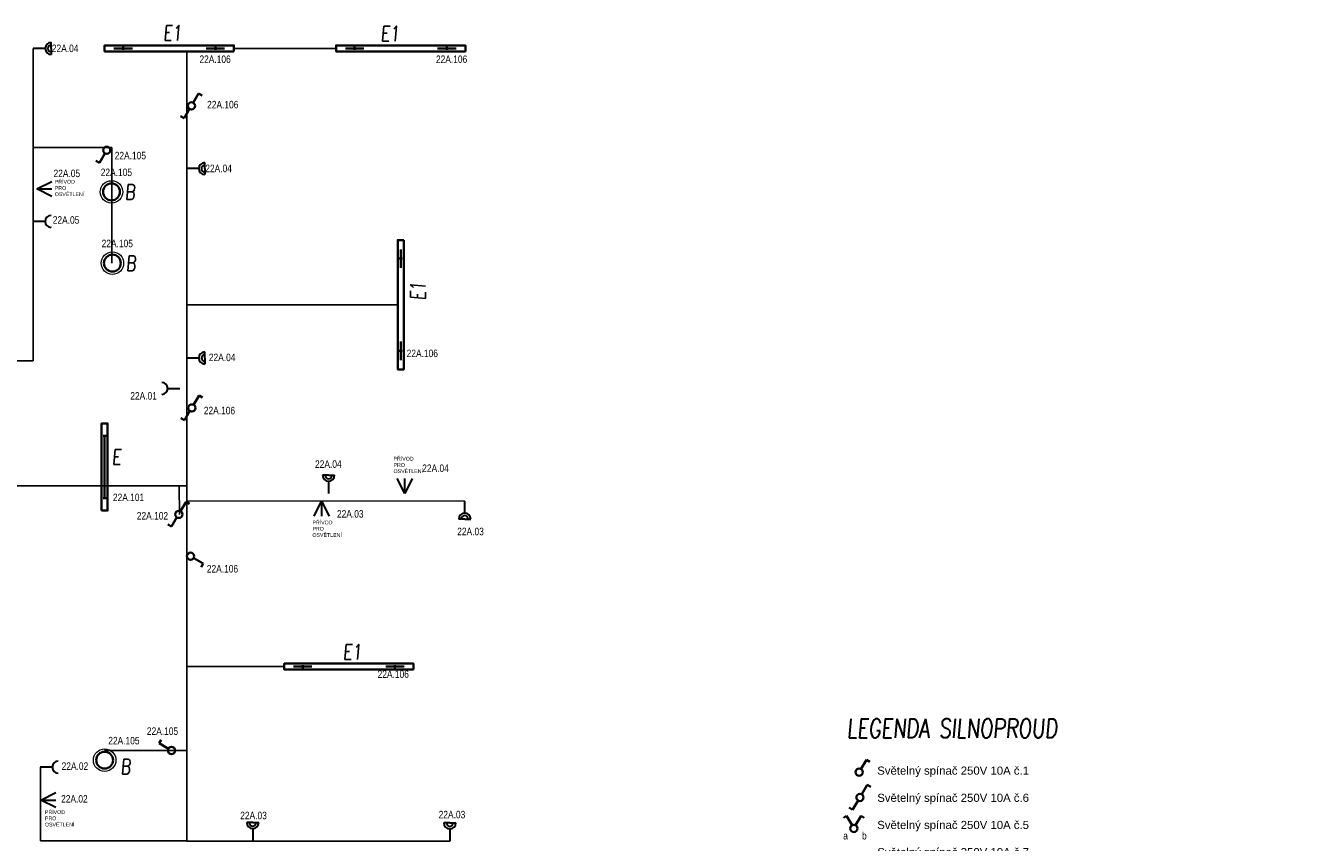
# Model space of a CAD drawing. Header units: millimetres. Extents: x 370888 to 505664, y 284292 to 447185.
# Tile 33 of 41: x 392727 to 409676, y 434984 to 445857. Entities that reach past the tile are written whole.
import ezdxf
from ezdxf.enums import TextEntityAlignment as Align

# ---------------------------------------------------------------- set-up
doc = ezdxf.new("R2010")
doc.units = ezdxf.units.MM
doc.header["$LTSCALE"] = 100
doc.layers.get('0').update_dxf_attribs({"color": 21, "linetype": 'CONTINUOUS'})
for name, color, linetype, lineweight in [('2DE_OBL', 91, 'CONTINUOUS', 35), ('2DE_OBL_L1', 91, 'CONTINUOUS', 35), ('CAT_SLN-DVOJZAS - 45', 7, 'CONTINUOUS', 30), ('CAT_SLN-HL.ŽLAB', 11, 'CONTINUOUS', 200), ('CAT_SLN-OSV_POPIS', 7, 'CONTINUOUS', 30), ('CP_DETAL', 33, 'CONTINUOUS', 18), ('E_SVĚTLA POPIS', 130, 'CONTINUOUS', 30), ('E_VEDENÍ SILNOPROUD', 50, 'CONTINUOUS', 25), ('E_VYPINACE', 170, 'CONTINUOUS', 35), ('E_ZÁSUVKY POPIS', 111, 'CONTINUOUS', 30), ('E_ŽLABY', 40, 'CONTINUOUS', 15), ('U1 LIGHTING', 10, 'CONTINUOUS', 35), ('ZÁSUVKY POPIS', 7, 'CONTINUOUS', 30)]:
    doc.layers.add(name, color=color, linetype=linetype, lineweight=lineweight)
for name, color, linetype in [('E_LEGENDA SILNOPROUD', 252, 'CONTINUOUS'), ('PRIPOJKA 230V', 1, 'CONTINUOUS'), ('Svetla - prepinace', 7, 'CONTINUOUS'), ('ŽLAB', 7, 'CONTINUOUS')]:
    doc.layers.add(name, color=color, linetype=linetype)
doc.styles.add('CP_ATTR', font='ROMANS.SHX')
doc.styles.add('CS-ROMANS', font='romans.shx', dxfattribs={"width": 0.75, "oblique": 5})
doc.styles.get("Standard").update_dxf_attribs({"font": 'arial.ttf'})

# ---------------------------------------------------------------- blocks, each defined once
blk = doc.blocks.new('*U28', base_point=(57391, -22719))
at = {"lineweight": 30, "ltscale": 0.1}
for p, q in [((57291, -22519), (57391, -22719)), ((57391, -22719), (57391, -22519)), ((57391, -22719), (57491, -22519))]:
    blk.add_line(p, q, dxfattribs=at)
blk = doc.blocks.new('pripojka 230V')
at = {"layer": 'PRIPOJKA 230V', "color": 1, "xscale": -1}
blk.add_blockref('*U28', (0, -2, -40), dxfattribs=at)
blk = doc.blocks.new('A$C3423193F')
at = {"color": 1, "linetype": 'ByBlock'}
for p, q in [((80, 240), (0, 240)), ((80, 240), (160, 240)), ((80, 160), (80, 0))]:
    blk.add_line(p, q, dxfattribs=at)
for radius in [80, 45.2]:
    blk.add_arc((80, 240), radius, 180, 0, dxfattribs=at)
blk = doc.blocks.new('*U259')
at = {"color": 0, "linetype": 'ByBlock'}
for p, q in [((24, 249.57), (96, 374.28)), ((96, 374.28), (143.56, 346.82))]:
    blk.add_line(p, q, dxfattribs=at)
blk.add_circle((0, 208), 48, dxfattribs=at)
blk = doc.blocks.new('přepinač-světla-jednoduchy')
at = {"layer": 'E_VYPINACE', "rotation": 270}
blk.add_blockref('*U259', (-204, -2), dxfattribs=at)
blk = doc.blocks.new('zasuvka_jednoducha')
at = {"color": 1, "lineweight": 30}
blk.add_line((19281, 12983), (19281, 13143), dxfattribs=at)
blk.add_arc((19281, 12903), 80, 0, 180, dxfattribs=at)
blk = doc.blocks.new('2DELLI018_CZ')
for p, q in [((-0.6, 0), (-0.4, 0)), ((-0.5, 0.1), (-0.5, -0.1)), ((0.4, 0), (0.6, 0)), ((0.5, 0.1), (0.5, -0.1))]:
    blk.add_line(p, q)
blk.add_lwpolyline([(-0.7, 0.2), (0.7, 0.2), (0.7, -0.2), (-0.7, -0.2)], close=True)
at = {"linetype": 'ByBlock', "style": 'CP_ATTR', "flags": 9}
for tag, p in [('NAME', (-0.092, -0.018)), ('GROUP', (-0.092, -0.018)), ('NUMBER', (-0.092, -0.018)), ('PRODUCER', (-0.092, -0.018)), ('ARTICLE', (-0.092, -0.018)), ('CHARACTER', (-0.092, -0.018)), ('VOLTAGE', (-0.092, -0.019)), ('WEIGHT', (-0.092, -0.018)), ('OTHER', (-0.092, -0.018)), ('PRODUCT-TYPE', (-0.092, -0.019)), ('ORDER-NO', (-0.092, -0.019)), ('POWER', (-0.092, -0.019))]:
    blk.add_attdef(tag, text='', height=0.00005, dxfattribs=at).set_placement(p, align=Align.MIDDLE_LEFT)
blk = doc.blocks.new('E1')
at = {"layer": 'U1 LIGHTING', "style": 'CS-ROMANS', "oblique": 5, "width": 0.75}
blk.add_text('E1', height=200, dxfattribs=at).set_placement((229480, 21709))
blk = doc.blocks.new('2DELPH010_CZ')
blk.add_ellipse((0, 0), major_axis=(-0.053, 0.053), ratio=1, start_param=3.926991, end_param=10.210176)
at = {"layer": 'CP_DETAL'}
blk.add_ellipse((0, 0), major_axis=(-0.0707, 0.0707), ratio=1, start_param=3.926991, end_param=10.210176, dxfattribs=at)
at = {"linetype": 'ByBlock', "style": 'CP_ATTR', "flags": 9}
for tag in ['NAME', 'GROUP', 'NUMBER', 'PRODUCER', 'ARTICLE', 'PRODUCT-TYPE', 'ORDER-NO', 'CHARACTER', 'POWER', 'VOLTAGE', 'WEIGHT', 'OTHER']:
    blk.add_attdef(tag, text='', height=0.00000005, dxfattribs=at).set_placement((0, 0), align=Align.MIDDLE_LEFT)
blk = doc.blocks.new('B')
at = {"layer": 'U1 LIGHTING', "style": 'CS-ROMANS', "oblique": 5, "width": 0.75}
blk.add_text('B', height=200, dxfattribs=at).set_placement((229480, 21709))
blk = doc.blocks.new('2DELLI009_CZ')
for p, q in [((-0.5, 0.1), (-0.5, -0.1)), ((-0.5, 0), (0.5, 0)), ((0.5, 0.1), (0.5, -0.1))]:
    blk.add_line(p, q)
blk.add_lwpolyline([(-0.7, 0.2), (0.7, 0.2), (0.7, -0.2), (-0.7, -0.2)], close=True)
at = {"linetype": 'ByBlock', "style": 'CP_ATTR', "flags": 9}
for tag, p in [('NAME', (-0.092, -0.018)), ('GROUP', (-0.092, -0.018)), ('NUMBER', (-0.092, -0.018)), ('PRODUCER', (-0.092, -0.018)), ('ARTICLE', (-0.092, -0.018)), ('CHARACTER', (-0.092, -0.018)), ('VOLTAGE', (-0.092, -0.019)), ('WEIGHT', (-0.092, -0.018)), ('OTHER', (-0.092, -0.018)), ('PRODUCT-TYPE', (-0.092, -0.019)), ('ORDER-NO', (-0.092, -0.019)), ('POWER', (-0.092, -0.019))]:
    blk.add_attdef(tag, text='', height=0.00005, dxfattribs=at).set_placement(p, align=Align.MIDDLE_LEFT)
blk = doc.blocks.new('E')
at = {"layer": 'U1 LIGHTING', "style": 'CS-ROMANS', "oblique": 5, "width": 0.75}
blk.add_text('E', height=200, dxfattribs=at).set_placement((229480, 21709))
blk = doc.blocks.new('Světelný spínač dvojitý')
at = {"layer": 'E_VYPINACE', "linetype": 'ByBlock'}
for p, q in [((-22, 208), (5, 255)), ((102, 136), (-22, 208)), ((183, 86), (307, 14)), ((307, 14), (280, -33))]:
    blk.add_line(p, q, dxfattribs=at)
blk.add_circle((144, 112), 48, dxfattribs=at)
blk = doc.blocks.new('*U30')
at = {"color": 0, "linetype": 'ByBlock'}
for p, q in [((24, 249.57), (96, 374.28)), ((96, 374.28), (143.56, 346.82))]:
    blk.add_line(p, q, dxfattribs=at)
blk.add_circle((0, 208), 48, dxfattribs=at)
blk = doc.blocks.new('prepinas-svetel-jednoduchy')
at = {"layer": 'E_VYPINACE', "rotation": 89.99999999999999}
blk.add_blockref('*U30', (208, 2), dxfattribs=at)
blk = doc.blocks.new('*U26')
at = {"color": 0, "linetype": 'ByBlock'}
for p, q in [((-96, 374.28), (-137.57, 350.28)), ((-24, 249.57), (-96, 374.28)), ((24, 249.57), (96, 374.28)), ((96, 374.28), (137.57, 350.28))]:
    blk.add_line(p, q, dxfattribs=at)
blk.add_circle((0, 208), 48, dxfattribs=at)
blk = doc.blocks.new('prepinac-dvojity-svetelny')
at = {"layer": 'E_VYPINACE'}
blk.add_blockref('*U26', (-1, -183), dxfattribs=at)
at = {"layer": 'CAT_SLN-OSV_POPIS', "width": 0.8}
for s, p in [('a', (-142, -122)), ('b', (108, -122))]:
    blk.add_text(s, height=100, dxfattribs=at).set_placement(p)

msp = doc.modelspace()

# ---------------------------------------------------------------- linework, layer by layer
at = {"layer": 'E_VEDENÍ SILNOPROUD'}
for p, q in [((392831, 445551), (392831, 441395)), ((394874, 444832), (394874, 445510)), ((396863, 445551), (395501, 445551)), ((394874, 439732), (394874, 444832)), ((393878, 444232), (392831, 444232)), ((393878, 442693), (393878, 444232)), ((397683, 442141), (394874, 442141)), ((391927, 441395), (392831, 441395)), ((394874, 439732), (382977, 439732)), ((394774, 439732), (394776, 439348)), ((394874, 439532), (394874, 439732)), ((394874, 435004), (394876, 439532)), ((398575, 439529), (394874, 439532)), ((396172, 437325), (394874, 437325)), ((394874, 436207), (393781, 436207)), ((392927, 435987), (392927, 435007)), ((392927, 435007), (394874, 435007)), ((398377, 435004), (394874, 435004))]:
    msp.add_line(p, q, dxfattribs=at)

# ---------------------------------------------------------------- block references
for name, p in [('E1', (165079, 423949)), ('E1', (167975, 423940)), ('přepinač-světla-jednoduchy', (394921, 438796)), ('E1', (167473, 415712))]:
    msp.add_blockref(name, p)
for name, p, rotation in [('přepinač-světla-jednoduchy', (393810, 444200), 270), ('E1', (419762, 212717), 90), ('přepinač-světla-jednoduchy', (394675, 436207), 180)]:
    msp.add_blockref(name, p, dxfattribs=dict(rotation=rotation))
at = {"layer": '2DE_OBL', "xscale": 1228.571428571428, "yscale": 200, "zscale": 1000}
for p, rotation in [((394641, 445551), 180), ((397723, 445551), 180), ((397723, 442141), 270), ((397032, 437325), 180)]:
    msp.add_blockref('2DELLI018_CZ', p, dxfattribs=dict(at, rotation=rotation))
at = {"layer": '2DE_OBL', "xscale": 1500, "yscale": 1500, "zscale": 252.5252525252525}
for p in [(393872, 443642), (393884, 442695), (393781, 436080)]:
    msp.add_blockref('2DELPH010_CZ', p, dxfattribs=at)
at = {"layer": '2DE_OBL_L1', "xscale": 828.5714285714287, "yscale": 200, "zscale": 1000, "rotation": 90}
msp.add_blockref('2DELLI009_CZ', (393781, 439982), dxfattribs=at)
at = {"layer": 'CAT_SLN-DVOJZAS - 45'}
for p, rotation in [((392831, 445631), 270), ((394874, 444032), 270), ((394875, 441512), 270), ((398655, 439529), 180)]:
    msp.add_blockref('A$C3423193F', p, dxfattribs=dict(at, rotation=rotation))
for p in [(396683, 439631), (395672, 435009), (398297, 435004)]:
    msp.add_blockref('A$C3423193F', p, dxfattribs=at)
at = {"layer": 'CAT_SLN-HL.ŽLAB', "color": 1}
for p, rotation in [((405971, 423969), 89.99999999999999), ((381638, 460309), 270), ((406067, 416706), 89.99999999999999)]:
    msp.add_blockref('zasuvka_jednoducha', p, dxfattribs=dict(at, rotation=rotation))
at = {"layer": 'E_VYPINACE', "rotation": 270}
msp.add_blockref('prepinas-svetel-jednoduchy', (403824, 435920), dxfattribs=at)
at = {"layer": 'E_VYPINACE'}
msp.add_blockref('prepinac-dvojity-svetelny', (403756, 435147), dxfattribs=at)
at = {"layer": 'E_ŽLABY'}
for p in [(164572, 421831), (164583, 420884), (164511, 414186)]:
    msp.add_blockref('B', p, dxfattribs=at)
at = {"layer": 'Svetla - prepinace', "rotation": 270}
for p in [(394824, 444931), (394830, 440911), (394656, 439495), (403725, 435728)]:
    msp.add_blockref('Světelný spínač dvojitý', p, dxfattribs=at)
at = {"layer": 'U1 LIGHTING'}
msp.add_blockref('E', (164397, 418305), dxfattribs=at)
at = {"layer": 'ŽLAB'}
for p, rotation in [((392878, 443683), 270), ((396670, 439523), 180), ((392935, 435549), 270)]:
    msp.add_blockref('pripojka 230V', p, dxfattribs=dict(at, rotation=rotation))
msp.add_blockref('pripojka 230V', (397776, 439632), dxfattribs=at)

# ---------------------------------------------------------------- texts
at = {"layer": 'E_LEGENDA SILNOPROUD', "style": 'CS-ROMANS', "oblique": 5, "width": 0.75}
msp.add_text('LEGENDA SILNOPROUD', height=250, dxfattribs=at).set_placement((403661, 436378))
at = {"layer": 'E_LEGENDA SILNOPROUD', "insert": (404067, 435995), "char_height": 108.42, "attachment_point": 1}
msp.add_mtext_dynamic_manual_height_columns('Světelný spínač 250V 10A č.1\\P\\PSvětelný spínač 250V 10A č.6\\P\\PSvětelný spínač 250V 10A č.5\\P\\PSvětelný spínač 250V 10A č.7\\P\\PSvětelný časový tlačítkový spínač s aretací 250V 10A č.1\\P\\PPohybový spínač 360° - IP44\\P\\PZvonek 230V/ tlačítko zvonek\\P\\PZásuvka  230V/16A ve společném rámečku včetně krytu a rámečku\\P\\PZásuvka dvojnásobná 230V/16A s přepěťovou ochranou, krytem a rámečkem\\P\\PPevný vývod  230V/16A včetně krytu a rámečku - specifikováno popisem\\P\\P \\P\\PSvítidlo E - upřesněno v dokumentu "kniha svítidel"\\P\\PSvítidlo E1 - upřesněno v dokumentu "kniha svítidel"\\P\\PSvítidlo E4 - upřesněno v dokumentu "kniha svítidel"\\P\\PSvítidlo B - upřesněno v dokumentu "kniha svítidel"\\P\\PSvítidlo B1 - upřesněno v dokumentu "kniha svítidel"\\P\\PNouzové svítidlo NBx - ukazatel směru - upřesněno v dokumentu "kniha svítidel"\\P\\PNouzové svítidlo NPx - přisazené - upřesněno v dokumentu "kniha svítidel"', width=9809.65, gutter_width=12.5, heights=[0], dxfattribs=at)
at = {"layer": 'E_SVĚTLA POPIS', "width": 0.8}
for s, p in [('22A.106', (395043, 445358)), ('22A.106', (398192, 445358)), ('22A.106', (395145, 444754)), ('22A.105', (393915, 444076)), ('22A.105', (393729, 443853)), ('22A.105', (393741, 442906)), ('22A.106', (397802, 441444)), ('22A.106', (395101, 440683)), ('22A.101', (393891, 439527)), ('22A.102', (394209, 439282)), ('22A.106', (395141, 438577)), ('22A.106', (397415, 437175)), ('22A.105', (394343, 436416)), ('22A.105', (393829, 436290))]:
    msp.add_text(s, height=100, dxfattribs=at).set_placement(p)
at = {"layer": 'E_ZÁSUVKY POPIS', "width": 0.8}
for s, p in [('22A.04', (393078, 445503)), ('22A.05', (393100, 443839)), ('22A.04', (395121, 443905)), ('22A.05', (393090, 443219)), ('22A.04', (395168, 441390)), ('22A.01', (394122, 440878)), ('22A.04', (396582, 439970)), ('22A.04', (398009, 439915)), ('22A.03', (396874, 439308)), ('22A.03', (398475, 439073)), ('22A.02', (393208, 435951)), ('22A.02', (393201, 435515)), ('22A.03', (395586, 435294)), ('22A.03', (398228, 435306))]:
    msp.add_text(s, height=100, dxfattribs=at).set_placement(p)
at = {"layer": 'ZÁSUVKY POPIS', "char_height": 50, "attachment_point": 1}
for insert in [(393117, 443803), (397627, 440117), (396547, 439268), (392986, 435414)]:
    msp.add_mtext_dynamic_manual_height_columns('PŘÍVOD PRO OSVĚTLENÍ', width=210, gutter_width=12.5, heights=[0], dxfattribs=dict(at, insert=insert))

doc.saveas('drawing.dxf')
